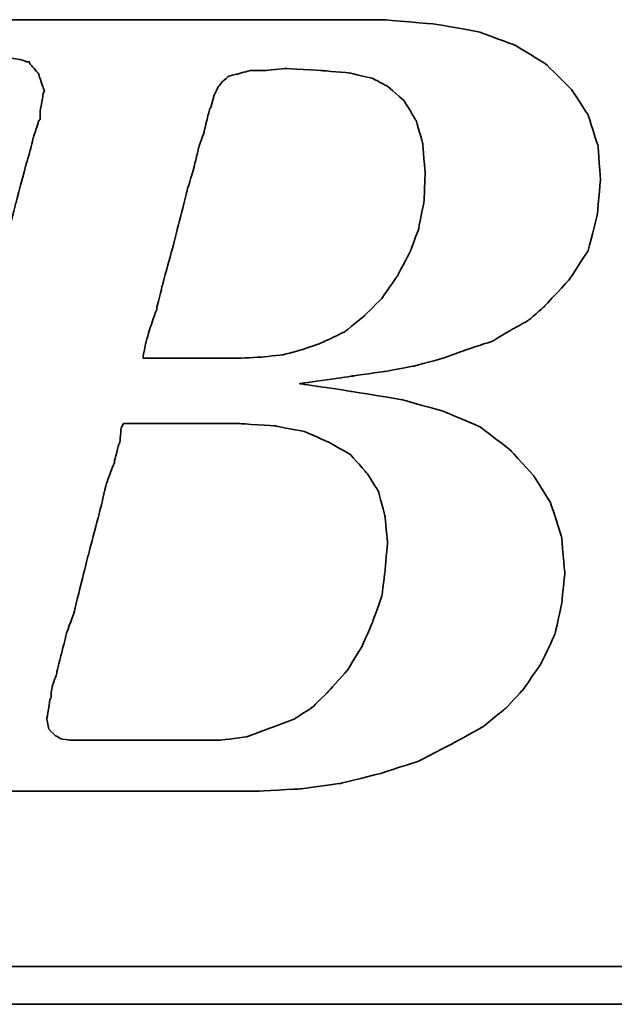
# Model space of a CAD drawing. Header units: millimetres. Extents: x 15 to 561, y -65 to 119.
# Tile 31 of 50: x 420.25 to 423.61, y -17.69 to -12.15. Entities that reach past the tile are written whole.
import ezdxf

# ---------------------------------------------------------------- set-up
doc = ezdxf.new("R2010")
doc.units = ezdxf.units.MM
doc.header["$LTSCALE"] = 0.15
doc.layers.add('DIM', color=4, linetype='CONTINUOUS')
doc.layers.add('layer 1', color=7, linetype='CONTINUOUS')

# ---------------------------------------------------------------- blocks, each defined once
blk = doc.blocks.new('TBI MOTION logo(完整正式版)')
at = {"layer": 'layer 1', "color": 22, "lineweight": 35}
for points, knots in [([(-64.65375, -6.86375), (-64.65375, -6.86375), (-64.84375, -7.29625), (-64.84375, -7.29625), (-64.84375, -7.29625), (-64.84375, -7.29625), (-64.86875, -7.34375), (-64.86875, -7.34375), (-64.86875, -7.34375), (-64.86875, -7.34375), (-64.86875, -7.36875), (-64.86875, -7.36875), (-64.86875, -7.36875), (-64.86875, -7.36875), (-65.15375, -7.65375), (-65.15375, -7.65375), (-65.15375, -7.65375), (-65.15375, -7.65375), (-65.17875, -7.65375), (-65.17875, -7.65375), (-65.17875, -7.65375), (-65.17875, -7.65375), (-65.20375, -7.67875), (-65.20375, -7.67875), (-65.20375, -7.67875), (-65.20375, -7.67875), (-65.58875, -7.87125), (-65.58875, -7.87125), (-65.58875, -7.87125), (-65.58875, -7.87125), (-65.63375, -7.87125), (-65.63375, -7.87125), (-65.63375, -7.87125), (-65.63375, -7.87125), (-65.65875, -7.89375), (-65.65875, -7.89375), (-65.65875, -7.89375), (-65.65875, -7.89375), (-66.09375, -7.94375), (-66.09375, -7.94375), (-66.09375, -7.94375), (-66.09375, -7.94375), (-66.11375, -7.94375), (-66.11375, -7.94375), (-66.11375, -7.94375), (-66.11375, -7.94375), (-66.16375, -7.94375), (-66.16375, -7.94375), (-66.16375, -7.94375), (-66.16375, -7.94375), (-66.30875, -7.94375), (-66.30875, -7.94375), (-66.30875, -7.94375), (-66.30875, -7.94375), (-66.69375, -7.94375), (-66.69375, -7.94375), (-66.69375, -7.94375), (-66.69375, -7.94375), (-67.07375, -7.94375), (-67.07375, -7.94375), (-67.07375, -7.94375), (-67.07375, -7.94375), (-67.12375, -7.94375), (-67.12375, -7.94375), (-67.12375, -7.94375), (-67.12375, -7.94375), (-67.12375, -7.96625), (-67.12375, -7.96625), (-67.12375, -7.96625), (-67.12375, -7.96625), (-67.14875, -7.99125), (-67.14875, -7.99125), (-67.14875, -7.99125), (-67.14875, -7.99125), (-67.24375, -8.34875), (-67.24375, -8.34875), (-67.24375, -8.34875), (-67.24375, -8.34875), (-67.31375, -8.68625), (-67.31375, -8.68625), (-67.31375, -8.68625), (-67.31375, -8.68625), (-67.26875, -8.68625), (-67.26875, -8.68625), (-67.26875, -8.68625), (-67.26875, -8.68625), (-67.07375, -8.68625), (-67.07375, -8.68625), (-67.07375, -8.68625), (-67.07375, -8.68625), (-66.54875, -8.68625), (-66.54875, -8.68625), (-66.54875, -8.68625), (-66.54875, -8.68625), (-65.82625, -8.68625), (-65.82625, -8.68625), (-65.82625, -8.68625), (-65.82625, -8.68625), (-65.01375, -8.68625), (-65.01375, -8.68625), (-65.01375, -8.68625), (-65.01375, -8.68625), (-64.05375, -8.68625), (-64.05375, -8.68625), (-64.05375, -8.68625), (-64.05375, -8.68625), (-62.08375, -8.68625), (-62.08375, -8.68625), (-62.08375, -8.68625), (-62.08375, -8.68625), (-60.06875, -8.68625), (-60.06875, -8.68625), (-60.06875, -8.68625), (-60.06875, -8.68625), (-59.10875, -8.68625), (-59.10875, -8.68625), (-59.10875, -8.68625), (-59.10875, -8.68625), (-58.29375, -8.68625), (-58.29375, -8.68625), (-58.29375, -8.68625), (-58.29375, -8.68625), (-57.57375, -8.68625), (-57.57375, -8.68625), (-57.57375, -8.68625), (-57.57375, -8.68625), (-57.04875, -8.68625), (-57.04875, -8.68625), (-57.04875, -8.68625), (-57.04875, -8.68625), (-56.85375, -8.68625), (-56.85375, -8.68625), (-56.85375, -8.68625), (-56.85375, -8.68625), (-56.70875, -8.68625), (-56.70875, -8.68625), (-56.70875, -8.68625), (-56.70875, -8.68625), (-56.61375, -8.68625), (-56.61375, -8.68625), (-56.61375, -8.68625), (-56.61375, -8.68625), (-56.56875, -8.68625), (-56.56875, -8.68625), (-56.56875, -8.68625), (-56.56875, -8.68625), (-55.65375, -8.63875), (-55.65375, -8.63875), (-55.65375, -8.63875), (-55.65375, -8.63875), (-54.76875, -8.51875), (-54.76875, -8.51875), (-54.76875, -8.51875), (-54.76875, -8.51875), (-53.90375, -8.30375), (-53.90375, -8.30375), (-53.90375, -8.30375), (-53.90375, -8.30375), (-53.08875, -8.03875), (-53.08875, -8.03875), (-53.08875, -8.03875), (-53.08875, -8.03875), (-52.34375, -7.65375), (-52.34375, -7.65375), (-52.34375, -7.65375), (-52.34375, -7.65375), (-51.69875, -7.29625), (-51.69875, -7.29625), (-51.69875, -7.29625), (-51.69875, -7.29625), (-51.21875, -6.91125), (-51.21875, -6.91125), (-51.21875, -6.91125), (-51.21875, -6.91125), (-50.83375, -6.50375), (-50.83375, -6.50375), (-50.83375, -6.50375), (-50.83375, -6.50375), (-50.44875, -5.94875), (-50.44875, -5.94875), (-50.44875, -5.94875), (-50.44875, -5.94875), (-50.13875, -5.30375), (-50.13875, -5.30375), (-50.13875, -5.30375), (-50.13875, -5.30375), (-49.99375, -4.65375), (-49.99375, -4.65375), (-49.99375, -4.65375), (-49.99375, -4.65375), (-49.92375, -3.98375), (-49.92375, -3.98375), (-49.92375, -3.98375), (-49.92375, -3.98375), (-49.99375, -3.19374), (-49.99375, -3.19374), (-49.99375, -3.19374), (-49.99375, -3.19374), (-50.23374, -2.44874), (-50.23374, -2.44874), (-50.23374, -2.44874), (-50.23374, -2.44874), (-50.59375, -1.87374), (-50.59375, -1.87374), (-50.59375, -1.87374), (-50.59375, -1.87374), (-51.09875, -1.31874), (-51.09875, -1.31874), (-51.09875, -1.31874), (-51.09875, -1.31874), (-51.74375, -0.81875), (-51.74375, -0.81875), (-51.74375, -0.81875), (-51.74375, -0.81875), (-52.53875, -0.48125), (-52.53875, -0.48125), (-52.53875, -0.48125), (-52.53875, -0.48125), (-53.47375, -0.21875), (-53.47375, -0.21875), (-53.47375, -0.21875), (-53.47375, -0.21875), (-54.52875, -0.04874), (-54.52875, -0.04874), (-54.52875, -0.04874), (-54.52875, -0.04874), (-55.65375, 0.12125), (-55.65375, 0.12125), (-55.65375, 0.12125), (-55.65375, 0.12125), (-54.50375, 0.28624), (-54.50375, 0.28624), (-54.50375, 0.28624), (-54.50375, 0.28624), (-53.83375, 0.38124), (-53.83375, 0.38124), (-53.83375, 0.38124), (-53.83375, 0.38124), (-53.18375, 0.50125), (-53.18375, 0.50125), (-53.18375, 0.50125), (-53.18375, 0.50125), (-52.55875, 0.66874), (-52.55875, 0.66874), (-52.55875, 0.66874), (-52.55875, 0.66874), (-52.03375, 0.86124), (-52.03375, 0.86124), (-52.03375, 0.86124), (-52.03375, 0.86124), (-51.50374, 1.03124), (-51.50374, 1.03124), (-51.50374, 1.03124), (-51.50374, 1.03124), (-51.09875, 1.27125), (-51.09875, 1.27125), (-51.09875, 1.27125), (-51.09875, 1.27125), (-50.71375, 1.48624), (-50.71375, 1.48624), (-50.71375, 1.48624), (-50.71375, 1.48624), (-50.37625, 1.77625), (-50.37625, 1.77625), (-50.37625, 1.77625), (-50.37625, 1.77625), (-49.82375, 2.37625), (-49.82375, 2.37625), (-49.82375, 2.37625), (-49.82375, 2.37625), (-49.41875, 2.99625), (-49.41875, 2.99625), (-49.41875, 2.99625), (-49.41875, 2.99625), (-49.22375, 3.76625), (-49.22375, 3.76625), (-49.22375, 3.76625), (-49.22375, 3.76625), (-49.15375, 4.50874), (-49.15375, 4.50874), (-49.15375, 4.50874), (-49.15375, 4.50874), (-49.20375, 5.25125), (-49.20375, 5.25125), (-49.20375, 5.25125), (-49.20375, 5.25125), (-49.41875, 5.92625), (-49.41875, 5.92625), (-49.41875, 5.92625), (-49.41875, 5.92625), (-49.77875, 6.47625), (-49.77875, 6.47625), (-49.77875, 6.47625), (-49.77875, 6.47625), (-50.33125, 7.02624), (-50.33125, 7.02624), (-50.33125, 7.02624), (-50.33125, 7.02624), (-51.00125, 7.43625), (-51.00125, 7.43625), (-51.00125, 7.43625), (-51.00125, 7.43625), (-51.79375, 7.72625), (-51.79375, 7.72625), (-51.79375, 7.72625), (-51.79375, 7.72625), (-52.72875, 7.89124), (-52.72875, 7.89124), (-52.72875, 7.89124), (-52.72875, 7.89124), (-53.83375, 7.98625), (-53.83375, 7.98625), (-53.83375, 7.98625), (-53.83375, 7.98625), (-53.92875, 7.98625), (-53.92875, 7.98625), (-53.92875, 7.98625), (-53.92875, 7.98625), (-54.26375, 7.98625), (-54.26375, 7.98625), (-54.26375, 7.98625), (-54.26375, 7.98625), (-54.74375, 7.98625), (-54.74375, 7.98625), (-54.74375, 7.98625), (-54.74375, 7.98625), (-55.36875, 7.98625), (-55.36875, 7.98625), (-55.36875, 7.98625), (-55.36875, 7.98625), (-56.13375, 7.98625), (-56.13375, 7.98625), (-56.13375, 7.98625), (-56.13375, 7.98625), (-56.94875, 7.98625), (-56.94875, 7.98625), (-56.94875, 7.98625), (-56.94875, 7.98625), (-58.77625, 7.98625), (-58.77625, 7.98625), (-58.77625, 7.98625), (-58.77625, 7.98625), (-60.59875, 7.98625), (-60.59875, 7.98625), (-60.59875, 7.98625), (-60.59875, 7.98625), (-61.41375, 7.98625), (-61.41375, 7.98625), (-61.41375, 7.98625), (-61.41375, 7.98625), (-62.17875, 7.98625), (-62.17875, 7.98625), (-62.17875, 7.98625), (-62.17875, 7.98625), (-62.80375, 7.98625), (-62.80375, 7.98625), (-62.80375, 7.98625), (-62.80375, 7.98625), (-63.30625, 7.98625), (-63.30625, 7.98625), (-63.30625, 7.98625), (-63.30625, 7.98625), (-63.57375, 7.98625), (-63.57375, 7.98625), (-63.57375, 7.98625), (-63.57375, 7.98625), (-63.57375, 7.96375), (-63.57375, 7.96375), (-63.57375, 7.96375), (-63.57375, 7.96375), (-63.59875, 7.94125), (-63.59875, 7.94125), (-63.59875, 7.94125), (-63.59875, 7.94125), (-63.69375, 7.55625), (-63.69375, 7.55625), (-63.69375, 7.55625), (-63.69375, 7.55625), (-63.76375, 7.24624), (-63.76375, 7.24624), (-63.76375, 7.24624), (-63.76375, 7.24624), (-63.23875, 7.24624), (-63.23875, 7.24624), (-63.23875, 7.24624), (-63.23875, 7.24624), (-62.75875, 7.24624), (-62.75875, 7.24624), (-62.75875, 7.24624), (-62.75875, 7.24624), (-62.61125, 7.24624), (-62.61125, 7.24624), (-62.61125, 7.24624), (-62.61125, 7.24624), (-62.56625, 7.24624), (-62.56625, 7.24624), (-62.56625, 7.24624), (-62.56625, 7.24624), (-62.22875, 7.24624), (-62.22875, 7.24624), (-62.22875, 7.24624), (-62.22875, 7.24624), (-62.20375, 7.24624), (-62.20375, 7.24624), (-62.20375, 7.24624), (-62.20375, 7.24624), (-62.17875, 7.21875), (-62.17875, 7.21875), (-62.17875, 7.21875), (-62.17875, 7.21875), (-61.96375, 7.17125), (-61.96375, 7.17125), (-61.96375, 7.17125), (-61.96375, 7.17125), (-61.72375, 7.12624), (-61.72375, 7.12624), (-61.72375, 7.12624), (-61.72375, 7.12624), (-61.70375, 7.12624), (-61.70375, 7.12624), (-61.70375, 7.12624), (-61.70375, 7.12624), (-61.55875, 7.07624), (-61.55875, 7.07624), (-61.55875, 7.07624), (-61.55875, 7.07624), (-61.50875, 7.07624), (-61.50875, 7.07624), (-61.50875, 7.07624), (-61.50875, 7.07624), (-61.48375, 7.02624), (-61.48375, 7.02624), (-61.48375, 7.02624), (-61.48375, 7.02624), (-61.31875, 6.83375), (-61.31875, 6.83375), (-61.31875, 6.83375), (-61.31875, 6.83375), (-61.29375, 6.81125), (-61.29375, 6.81125), (-61.29375, 6.81125), (-61.29375, 6.81125), (-61.29375, 6.78625), (-61.29375, 6.78625), (-61.29375, 6.78625), (-61.29375, 6.78625), (-61.19875, 6.50124), (-61.19875, 6.50124), (-61.19875, 6.50124), (-61.19875, 6.50124), (-61.17375, 6.45124), (-61.17375, 6.45124), (-61.17375, 6.45124), (-61.17375, 6.45124), (-61.19875, 6.40625), (-61.19875, 6.40625), (-61.19875, 6.40625), (-61.19875, 6.40625), (-61.26875, 5.99624), (-61.26875, 5.99624), (-61.26875, 5.99624), (-61.26875, 5.99624), (-61.26875, 5.85125), (-61.26875, 5.85125), (-61.26875, 5.85125), (-61.26875, 5.85125), (-61.26875, 5.82625), (-61.26875, 5.82625), (-61.26875, 5.82625), (-61.26875, 5.82625), (-61.29375, 5.80625), (-61.29375, 5.80625), (-61.29375, 5.80625), (-61.29375, 5.80625), (-61.34125, 5.66125), (-61.34125, 5.66125), (-61.34125, 5.66125), (-61.34125, 5.66125), (-61.41375, 5.44625), (-61.41375, 5.44625), (-61.41375, 5.44625), (-61.41375, 5.44625), (-61.48375, 5.15625), (-61.48375, 5.15625), (-61.48375, 5.15625), (-61.48375, 5.15625), (-61.58375, 4.82124), (-61.58375, 4.82124), (-61.58375, 4.82124), (-61.58375, 4.82124), (-61.79875, 4.00375), (-61.79875, 4.00375), (-61.79875, 4.00375), (-61.79875, 4.00375), (-62.05875, 2.99625), (-62.05875, 2.99625), (-62.05875, 2.99625), (-62.05875, 2.99625), (-62.34875, 1.91625), (-62.34875, 1.91625), (-62.34875, 1.91625), (-62.34875, 1.91625), (-62.97375, -0.41124), (-62.97375, -0.41124), (-62.97375, -0.41124), (-62.97375, -0.41124), (-63.59875, -2.75875), (-63.59875, -2.75875), (-63.59875, -2.75875), (-63.59875, -2.75875), (-63.88375, -3.86374), (-63.88375, -3.86374), (-63.88375, -3.86374), (-63.88375, -3.86374), (-64.14875, -4.82374), (-64.14875, -4.82374), (-64.14875, -4.82374), (-64.14875, -4.82374), (-64.36375, -5.64125), (-64.36375, -5.64125), (-64.36375, -5.64125), (-64.36375, -5.64125), (-64.43625, -5.97625), (-64.43625, -5.97625), (-64.43625, -5.97625), (-64.43625, -5.97625), (-64.50875, -6.28625), (-64.50875, -6.28625), (-64.50875, -6.28625), (-64.50875, -6.28625), (-64.50875, -6.30875), (-64.50875, -6.30875), (-64.50875, -6.30875), (-64.50875, -6.30875), (-64.57875, -6.50375), (-64.57875, -6.50375), (-64.57875, -6.50375), (-64.57875, -6.50375), (-64.62875, -6.69625), (-64.62875, -6.69625), (-64.62875, -6.69625), (-64.62875, -6.69625), (-64.62875, -6.76875), (-64.62875, -6.76875), (-64.62875, -6.76875), (-64.62875, -6.76875), (-64.62875, -6.81375), (-64.62875, -6.81375), (-64.62875, -6.81375), (-64.62875, -6.81375), (-64.62875, -6.83875), (-64.62875, -6.83875), (-64.62875, -6.83875), (-64.62875, -6.83875), (-64.65375, -6.86375), (-64.65375, -6.86375)], [0, 0, 0, 0, 0.00719424, 0.00719424, 0.00719424, 0.00719425, 0.01438849, 0.01438849, 0.01438849, 0.0143885, 0.02158273, 0.02158273, 0.02158273, 0.02158274, 0.02877698, 0.02877698, 0.02877698, 0.02877699, 0.03597122, 0.03597122, 0.03597122, 0.03597123, 0.04316547, 0.04316547, 0.04316547, 0.04316548, 0.05035971, 0.05035971, 0.05035971, 0.05035972, 0.05755396, 0.05755396, 0.05755396, 0.05755397, 0.0647482, 0.0647482, 0.0647482, 0.06474821, 0.07194245, 0.07194245, 0.07194245, 0.07194246, 0.07913669, 0.07913669, 0.07913669, 0.0791367, 0.08633094, 0.08633094, 0.08633094, 0.08633095, 0.09352518, 0.09352518, 0.09352518, 0.09352519, 0.10071942, 0.10071942, 0.10071942, 0.10071943, 0.10791367, 0.10791367, 0.10791367, 0.10791368, 0.11510791, 0.11510791, 0.11510791, 0.11510792, 0.12230216, 0.12230216, 0.12230216, 0.12230217, 0.1294964, 0.1294964, 0.1294964, 0.12949641, 0.13669065, 0.13669065, 0.13669065, 0.13669066, 0.14388489, 0.14388489, 0.14388489, 0.1438849, 0.15107914, 0.15107914, 0.15107914, 0.15107915, 0.15827338, 0.15827338, 0.15827338, 0.15827339, 0.16546763, 0.16546763, 0.16546763, 0.16546764, 0.17266187, 0.17266187, 0.17266187, 0.17266188, 0.17985612, 0.17985612, 0.17985612, 0.17985613, 0.18705036, 0.18705036, 0.18705036, 0.18705037, 0.1942446, 0.1942446, 0.1942446, 0.19424461, 0.20143885, 0.20143885, 0.20143885, 0.20143886, 0.20863309, 0.20863309, 0.20863309, 0.2086331, 0.21582734, 0.21582734, 0.21582734, 0.21582735, 0.22302158, 0.22302158, 0.22302158, 0.22302159, 0.23021583, 0.23021583, 0.23021583, 0.23021584, 0.23741007, 0.23741007, 0.23741007, 0.23741008, 0.24460432, 0.24460432, 0.24460432, 0.24460433, 0.25179856, 0.25179856, 0.25179856, 0.25179857, 0.25899281, 0.25899281, 0.25899281, 0.25899282, 0.26618705, 0.26618705, 0.26618705, 0.26618706, 0.27338129, 0.27338129, 0.27338129, 0.2733813, 0.28057554, 0.28057554, 0.28057554, 0.28057555, 0.28776978, 0.28776978, 0.28776978, 0.28776979, 0.29496403, 0.29496403, 0.29496403, 0.29496404, 0.30215827, 0.30215827, 0.30215827, 0.30215828, 0.30935252, 0.30935252, 0.30935252, 0.30935253, 0.31654676, 0.31654676, 0.31654676, 0.31654677, 0.32374101, 0.32374101, 0.32374101, 0.32374102, 0.33093525, 0.33093525, 0.33093525, 0.33093526, 0.3381295, 0.3381295, 0.3381295, 0.33812951, 0.34532374, 0.34532374, 0.34532374, 0.34532375, 0.35251799, 0.35251799, 0.35251799, 0.352518, 0.35971223, 0.35971223, 0.35971223, 0.35971224, 0.36690647, 0.36690647, 0.36690647, 0.36690648, 0.37410072, 0.37410072, 0.37410072, 0.37410073, 0.38129496, 0.38129496, 0.38129496, 0.38129497, 0.38848921, 0.38848921, 0.38848921, 0.38848922, 0.39568345, 0.39568345, 0.39568345, 0.39568346, 0.4028777, 0.4028777, 0.4028777, 0.40287771, 0.41007194, 0.41007194, 0.41007194, 0.41007195, 0.41726619, 0.41726619, 0.41726619, 0.4172662, 0.42446043, 0.42446043, 0.42446043, 0.42446044, 0.43165468, 0.43165468, 0.43165468, 0.43165469, 0.43884892, 0.43884892, 0.43884892, 0.43884893, 0.44604317, 0.44604317, 0.44604317, 0.44604318, 0.45323741, 0.45323741, 0.45323741, 0.45323742, 0.46043165, 0.46043165, 0.46043165, 0.46043166, 0.4676259, 0.4676259, 0.4676259, 0.46762591, 0.47482014, 0.47482014, 0.47482014, 0.47482015, 0.48201439, 0.48201439, 0.48201439, 0.4820144, 0.48920863, 0.48920863, 0.48920863, 0.48920864, 0.49640288, 0.49640288, 0.49640288, 0.49640289, 0.50359712, 0.50359712, 0.50359712, 0.50359713, 0.51079137, 0.51079137, 0.51079137, 0.51079138, 0.51798561, 0.51798561, 0.51798561, 0.51798562, 0.52517986, 0.52517986, 0.52517986, 0.52517987, 0.5323741, 0.5323741, 0.5323741, 0.53237411, 0.53956835, 0.53956835, 0.53956835, 0.53956836, 0.54676259, 0.54676259, 0.54676259, 0.5467626, 0.55395683, 0.55395683, 0.55395683, 0.55395684, 0.56115108, 0.56115108, 0.56115108, 0.56115109, 0.56834532, 0.56834532, 0.56834532, 0.56834533, 0.57553957, 0.57553957, 0.57553957, 0.57553958, 0.58273381, 0.58273381, 0.58273381, 0.58273382, 0.58992806, 0.58992806, 0.58992806, 0.58992807, 0.5971223, 0.5971223, 0.5971223, 0.59712231, 0.60431655, 0.60431655, 0.60431655, 0.60431656, 0.61151079, 0.61151079, 0.61151079, 0.6115108, 0.61870504, 0.61870504, 0.61870504, 0.61870505, 0.62589928, 0.62589928, 0.62589928, 0.62589929, 0.63309353, 0.63309353, 0.63309353, 0.63309354, 0.64028777, 0.64028777, 0.64028777, 0.64028778, 0.64748201, 0.64748201, 0.64748201, 0.64748202, 0.65467626, 0.65467626, 0.65467626, 0.65467627, 0.6618705, 0.6618705, 0.6618705, 0.66187051, 0.66906475, 0.66906475, 0.66906475, 0.66906476, 0.67625899, 0.67625899, 0.67625899, 0.676259, 0.68345324, 0.68345324, 0.68345324, 0.68345325, 0.69064748, 0.69064748, 0.69064748, 0.69064749, 0.69784173, 0.69784173, 0.69784173, 0.69784174, 0.70503597, 0.70503597, 0.70503597, 0.70503598, 0.71223022, 0.71223022, 0.71223022, 0.71223023, 0.71942446, 0.71942446, 0.71942446, 0.71942447, 0.72661871, 0.72661871, 0.72661871, 0.72661872, 0.73381295, 0.73381295, 0.73381295, 0.73381296, 0.74100719, 0.74100719, 0.74100719, 0.7410072, 0.74820144, 0.74820144, 0.74820144, 0.74820145, 0.75539568, 0.75539568, 0.75539568, 0.75539569, 0.76258993, 0.76258993, 0.76258993, 0.76258994, 0.76978417, 0.76978417, 0.76978417, 0.76978418, 0.77697842, 0.77697842, 0.77697842, 0.77697843, 0.78417266, 0.78417266, 0.78417266, 0.78417267, 0.79136691, 0.79136691, 0.79136691, 0.79136692, 0.79856115, 0.79856115, 0.79856115, 0.79856116, 0.8057554, 0.8057554, 0.8057554, 0.80575541, 0.81294964, 0.81294964, 0.81294964, 0.81294965, 0.82014388, 0.82014388, 0.82014388, 0.82014389, 0.82733813, 0.82733813, 0.82733813, 0.82733814, 0.83453237, 0.83453237, 0.83453237, 0.83453238, 0.84172662, 0.84172662, 0.84172662, 0.84172663, 0.84892086, 0.84892086, 0.84892086, 0.84892087, 0.85611511, 0.85611511, 0.85611511, 0.85611512, 0.86330935, 0.86330935, 0.86330935, 0.86330936, 0.8705036, 0.8705036, 0.8705036, 0.87050361, 0.87769784, 0.87769784, 0.87769784, 0.87769785, 0.88489209, 0.88489209, 0.88489209, 0.8848921, 0.89208633, 0.89208633, 0.89208633, 0.89208634, 0.89928058, 0.89928058, 0.89928058, 0.89928059, 0.90647482, 0.90647482, 0.90647482, 0.90647483, 0.91366906, 0.91366906, 0.91366906, 0.91366907, 0.92086331, 0.92086331, 0.92086331, 0.92086332, 0.92805755, 0.92805755, 0.92805755, 0.92805756, 0.9352518, 0.9352518, 0.9352518, 0.93525181, 0.94244604, 0.94244604, 0.94244604, 0.94244605, 0.94964029, 0.94964029, 0.94964029, 0.9496403, 0.95683453, 0.95683453, 0.95683453, 0.95683454, 0.96402878, 0.96402878, 0.96402878, 0.96402879, 0.97122302, 0.97122302, 0.97122302, 0.97122303, 0.97841727, 0.97841727, 0.97841727, 0.97841728, 0.98561151, 0.98561151, 0.98561151, 0.98561152, 0.99280576, 0.99280576, 0.99280576, 0.99280577, 1, 1, 1, 1]), ([(-57.50375, 6.35625), (-57.50375, 6.35625), (-57.57375, 6.11625), (-57.57375, 6.11625), (-57.57375, 6.11625), (-57.57375, 6.11625), (-57.57375, 6.09125), (-57.57375, 6.09125), (-57.57375, 6.09125), (-57.57375, 6.09125), (-57.59875, 6.06625), (-57.59875, 6.06625), (-57.59875, 6.06625), (-57.59875, 6.06625), (-57.64875, 5.87625), (-57.64875, 5.87625), (-57.64875, 5.87625), (-57.64875, 5.87625), (-57.71875, 5.58875), (-57.71875, 5.58875), (-57.71875, 5.58875), (-57.71875, 5.58875), (-57.71875, 5.56625), (-57.71875, 5.56625), (-57.71875, 5.56625), (-57.71875, 5.56625), (-57.83875, 5.23125), (-57.83875, 5.23125), (-57.83875, 5.23125), (-57.83875, 5.23125), (-57.93625, 4.82124), (-57.93625, 4.82124), (-57.93625, 4.82124), (-57.93625, 4.82124), (-57.93625, 4.79624), (-57.93625, 4.79624), (-57.93625, 4.79624), (-57.93625, 4.79624), (-58.07875, 4.34125), (-58.07875, 4.34125), (-58.07875, 4.34125), (-58.07875, 4.34125), (-58.34375, 3.28625), (-58.34375, 3.28625), (-58.34375, 3.28625), (-58.34375, 3.28625), (-58.62875, 2.23124), (-58.62875, 2.23124), (-58.62875, 2.23124), (-58.62875, 2.23124), (-58.74875, 1.75125), (-58.74875, 1.75125), (-58.74875, 1.75125), (-58.74875, 1.75125), (-58.74875, 1.72625), (-58.74875, 1.72625), (-58.74875, 1.72625), (-58.74875, 1.72625), (-58.89375, 1.31625), (-58.89375, 1.31625), (-58.89375, 1.31625), (-58.89375, 1.31625), (-58.98875, 0.98124), (-58.98875, 0.98124), (-58.98875, 0.98124), (-58.98875, 0.98124), (-59.03875, 0.71625), (-59.03875, 0.71625), (-59.03875, 0.71625), (-59.03875, 0.71625), (-59.03875, 0.66874), (-59.03875, 0.66874), (-59.03875, 0.66874), (-59.03875, 0.66874), (-58.91875, 0.66874), (-58.91875, 0.66874), (-58.91875, 0.66874), (-58.91875, 0.66874), (-58.53375, 0.66874), (-58.53375, 0.66874), (-58.53375, 0.66874), (-58.53375, 0.66874), (-58.10375, 0.66874), (-58.10375, 0.66874), (-58.10375, 0.66874), (-58.10375, 0.66874), (-57.66875, 0.66874), (-57.66875, 0.66874), (-57.66875, 0.66874), (-57.66875, 0.66874), (-57.33375, 0.66874), (-57.33375, 0.66874), (-57.33375, 0.66874), (-57.33375, 0.66874), (-57.09375, 0.66874), (-57.09375, 0.66874), (-57.09375, 0.66874), (-57.09375, 0.66874), (-56.99875, 0.66874), (-56.99875, 0.66874), (-56.99875, 0.66874), (-56.99875, 0.66874), (-56.49375, 0.69374), (-56.49375, 0.69374), (-56.49375, 0.69374), (-56.49375, 0.69374), (-56.01375, 0.74374), (-56.01375, 0.74374), (-56.01375, 0.74374), (-56.01375, 0.74374), (-55.58375, 0.86124), (-55.58375, 0.86124), (-55.58375, 0.86124), (-55.58375, 0.86124), (-55.17375, 1.00624), (-55.17375, 1.00624), (-55.17375, 1.00624), (-55.17375, 1.00624), (-54.67375, 1.24625), (-54.67375, 1.24625), (-54.67375, 1.24625), (-54.67375, 1.24625), (-54.26375, 1.58124), (-54.26375, 1.58124), (-54.26375, 1.58124), (-54.26375, 1.58124), (-53.87875, 1.96374), (-53.87875, 1.96374), (-53.87875, 1.96374), (-53.87875, 1.96374), (-53.54375, 2.44625), (-53.54375, 2.44625), (-53.54375, 2.44625), (-53.54375, 2.44625), (-53.27875, 2.95125), (-53.27875, 2.95125), (-53.27875, 2.95125), (-53.27875, 2.95125), (-53.08875, 3.45124), (-53.08875, 3.45124), (-53.08875, 3.45124), (-53.08875, 3.45124), (-52.96875, 4.05124), (-52.96875, 4.05124), (-52.96875, 4.05124), (-52.96875, 4.05124), (-52.94375, 4.65125), (-52.94375, 4.65125), (-52.94375, 4.65125), (-52.94375, 4.65125), (-52.99375, 5.30125), (-52.99375, 5.30125), (-52.99375, 5.30125), (-52.99375, 5.30125), (-53.13875, 5.80625), (-53.13875, 5.80625), (-53.13875, 5.80625), (-53.13875, 5.80625), (-53.39875, 6.23625), (-53.39875, 6.23625), (-53.39875, 6.23625), (-53.39875, 6.23625), (-53.75875, 6.54875), (-53.75875, 6.54875), (-53.75875, 6.54875), (-53.75875, 6.54875), (-54.07375, 6.71625), (-54.07375, 6.71625), (-54.07375, 6.71625), (-54.07375, 6.71625), (-54.57375, 6.83375), (-54.57375, 6.83375), (-54.57375, 6.83375), (-54.57375, 6.83375), (-55.17375, 6.88625), (-55.17375, 6.88625), (-55.17375, 6.88625), (-55.17375, 6.88625), (-55.96875, 6.93125), (-55.96875, 6.93125), (-55.96875, 6.93125), (-55.96875, 6.93125), (-56.39875, 6.88625), (-56.39875, 6.88625), (-56.39875, 6.88625), (-56.39875, 6.88625), (-56.42125, 6.88625), (-56.42125, 6.88625), (-56.42125, 6.88625), (-56.42125, 6.88625), (-56.73375, 6.88625), (-56.73375, 6.88625), (-56.73375, 6.88625), (-56.73375, 6.88625), (-56.99875, 6.81125), (-56.99875, 6.81125), (-56.99875, 6.81125), (-56.99875, 6.81125), (-57.02375, 6.81125), (-57.02375, 6.81125), (-57.02375, 6.81125), (-57.02375, 6.81125), (-57.18875, 6.76625), (-57.18875, 6.76625), (-57.18875, 6.76625), (-57.18875, 6.76625), (-57.30875, 6.66625), (-57.30875, 6.66625), (-57.30875, 6.66625), (-57.30875, 6.66625), (-57.40875, 6.54875), (-57.40875, 6.54875), (-57.40875, 6.54875), (-57.40875, 6.54875), (-57.50375, 6.35625), (-57.50375, 6.35625)], [0, 0, 0, 0, 0.01851852, 0.01851852, 0.01851852, 0.01851853, 0.03703704, 0.03703704, 0.03703704, 0.03703705, 0.05555556, 0.05555556, 0.05555556, 0.05555557, 0.07407407, 0.07407407, 0.07407407, 0.07407408, 0.09259259, 0.09259259, 0.09259259, 0.0925926, 0.11111111, 0.11111111, 0.11111111, 0.11111112, 0.12962963, 0.12962963, 0.12962963, 0.12962964, 0.14814815, 0.14814815, 0.14814815, 0.14814816, 0.16666667, 0.16666667, 0.16666667, 0.16666668, 0.18518519, 0.18518519, 0.18518519, 0.1851852, 0.2037037, 0.2037037, 0.2037037, 0.20370371, 0.22222222, 0.22222222, 0.22222222, 0.22222223, 0.24074074, 0.24074074, 0.24074074, 0.24074075, 0.25925926, 0.25925926, 0.25925926, 0.25925927, 0.27777778, 0.27777778, 0.27777778, 0.27777779, 0.2962963, 0.2962963, 0.2962963, 0.29629631, 0.31481481, 0.31481481, 0.31481481, 0.31481482, 0.33333333, 0.33333333, 0.33333333, 0.33333334, 0.35185185, 0.35185185, 0.35185185, 0.35185186, 0.37037037, 0.37037037, 0.37037037, 0.37037038, 0.38888889, 0.38888889, 0.38888889, 0.3888889, 0.40740741, 0.40740741, 0.40740741, 0.40740742, 0.42592593, 0.42592593, 0.42592593, 0.42592594, 0.44444444, 0.44444444, 0.44444444, 0.44444445, 0.46296296, 0.46296296, 0.46296296, 0.46296297, 0.48148148, 0.48148148, 0.48148148, 0.48148149, 0.5, 0.5, 0.5, 0.50000001, 0.51851852, 0.51851852, 0.51851852, 0.51851853, 0.53703704, 0.53703704, 0.53703704, 0.53703705, 0.55555556, 0.55555556, 0.55555556, 0.55555557, 0.57407407, 0.57407407, 0.57407407, 0.57407408, 0.59259259, 0.59259259, 0.59259259, 0.5925926, 0.61111111, 0.61111111, 0.61111111, 0.61111112, 0.62962963, 0.62962963, 0.62962963, 0.62962964, 0.64814815, 0.64814815, 0.64814815, 0.64814816, 0.66666667, 0.66666667, 0.66666667, 0.66666668, 0.68518519, 0.68518519, 0.68518519, 0.6851852, 0.7037037, 0.7037037, 0.7037037, 0.70370371, 0.72222222, 0.72222222, 0.72222222, 0.72222223, 0.74074074, 0.74074074, 0.74074074, 0.74074075, 0.75925926, 0.75925926, 0.75925926, 0.75925927, 0.77777778, 0.77777778, 0.77777778, 0.77777779, 0.7962963, 0.7962963, 0.7962963, 0.79629631, 0.81481481, 0.81481481, 0.81481481, 0.81481482, 0.83333333, 0.83333333, 0.83333333, 0.83333334, 0.85185185, 0.85185185, 0.85185185, 0.85185186, 0.87037037, 0.87037037, 0.87037037, 0.87037038, 0.88888889, 0.88888889, 0.88888889, 0.8888889, 0.90740741, 0.90740741, 0.90740741, 0.90740742, 0.92592593, 0.92592593, 0.92592593, 0.92592594, 0.94444444, 0.94444444, 0.94444444, 0.94444445, 0.96296296, 0.96296296, 0.96296296, 0.96296297, 0.98148148, 0.98148148, 0.98148148, 0.98148149, 1, 1, 1, 1]), ([(-61.03125, -6.57375), (-61.03125, -6.57375), (-61.03125, -6.67125), (-61.03125, -6.67125), (-61.03125, -6.67125), (-61.03125, -6.67125), (-61.05375, -6.69625), (-61.05375, -6.69625), (-61.05375, -6.69625), (-61.05375, -6.69625), (-61.12375, -7.12875), (-61.12375, -7.12875), (-61.12375, -7.12875), (-61.12375, -7.12875), (-61.07875, -7.34375), (-61.07875, -7.34375), (-61.07875, -7.34375), (-61.07875, -7.34375), (-60.93375, -7.48875), (-60.93375, -7.48875), (-60.93375, -7.48875), (-60.93375, -7.48875), (-60.81375, -7.55625), (-60.81375, -7.55625), (-60.81375, -7.55625), (-60.81375, -7.55625), (-60.62375, -7.58375), (-60.62375, -7.58375), (-60.62375, -7.58375), (-60.62375, -7.58375), (-60.30875, -7.58375), (-60.30875, -7.58375), (-60.30875, -7.58375), (-60.30875, -7.58375), (-59.97375, -7.58375), (-59.97375, -7.58375), (-59.97375, -7.58375), (-59.97375, -7.58375), (-59.87875, -7.58375), (-59.87875, -7.58375), (-59.87875, -7.58375), (-59.87875, -7.58375), (-59.63625, -7.58375), (-59.63625, -7.58375), (-59.63625, -7.58375), (-59.63625, -7.58375), (-58.96875, -7.58375), (-58.96875, -7.58375), (-58.96875, -7.58375), (-58.96875, -7.58375), (-58.29375, -7.58375), (-58.29375, -7.58375), (-58.29375, -7.58375), (-58.29375, -7.58375), (-58.05375, -7.58375), (-58.05375, -7.58375), (-58.05375, -7.58375), (-58.05375, -7.58375), (-57.98375, -7.58375), (-57.98375, -7.58375), (-57.98375, -7.58375), (-57.98375, -7.58375), (-57.35875, -7.58375), (-57.35875, -7.58375), (-57.35875, -7.58375), (-57.35875, -7.58375), (-56.78375, -7.50875), (-56.78375, -7.50875), (-56.78375, -7.50875), (-56.78375, -7.50875), (-56.27875, -7.31875), (-56.27875, -7.31875), (-56.27875, -7.31875), (-56.27875, -7.31875), (-55.77375, -7.12875), (-55.77375, -7.12875), (-55.77375, -7.12875), (-55.77375, -7.12875), (-55.36875, -6.86375), (-55.36875, -6.86375), (-55.36875, -6.86375), (-55.36875, -6.86375), (-55.00875, -6.50375), (-55.00875, -6.50375), (-55.00875, -6.50375), (-55.00875, -6.50375), (-54.62375, -6.06875), (-54.62375, -6.06875), (-54.62375, -6.06875), (-54.62375, -6.06875), (-54.31375, -5.56875), (-54.31375, -5.56875), (-54.31375, -5.56875), (-54.31375, -5.56875), (-54.07375, -5.01625), (-54.07375, -5.01625), (-54.07375, -5.01625), (-54.07375, -5.01625), (-53.87875, -4.46374), (-53.87875, -4.46374), (-53.87875, -4.46374), (-53.87875, -4.46374), (-53.80875, -3.91375), (-53.80875, -3.91375), (-53.80875, -3.91375), (-53.80875, -3.91375), (-53.75875, -3.31375), (-53.75875, -3.31375), (-53.75875, -3.31375), (-53.75875, -3.31375), (-53.80875, -2.75875), (-53.80875, -2.75875), (-53.80875, -2.75875), (-53.80875, -2.75875), (-53.95375, -2.20875), (-53.95375, -2.20875), (-53.95375, -2.20875), (-53.95375, -2.20875), (-54.19375, -1.82625), (-54.19375, -1.82625), (-54.19375, -1.82625), (-54.19375, -1.82625), (-54.55375, -1.41875), (-54.55375, -1.41875), (-54.55375, -1.41875), (-54.55375, -1.41875), (-55.00875, -1.15125), (-55.00875, -1.15125), (-55.00875, -1.15125), (-55.00875, -1.15125), (-55.56125, -0.91375), (-55.56125, -0.91375), (-55.56125, -0.91375), (-55.56125, -0.91375), (-56.18125, -0.79375), (-56.18125, -0.79375), (-56.18125, -0.79375), (-56.18125, -0.79375), (-56.94875, -0.74374), (-56.94875, -0.74374), (-56.94875, -0.74374), (-56.94875, -0.74374), (-56.99875, -0.74374), (-56.99875, -0.74374), (-56.99875, -0.74374), (-56.99875, -0.74374), (-57.09375, -0.74374), (-57.09375, -0.74374), (-57.09375, -0.74374), (-57.09375, -0.74374), (-57.38375, -0.74374), (-57.38375, -0.74374), (-57.38375, -0.74374), (-57.38375, -0.74374), (-57.76875, -0.74374), (-57.76875, -0.74374), (-57.76875, -0.74374), (-57.76875, -0.74374), (-58.24625, -0.74374), (-58.24625, -0.74374), (-58.24625, -0.74374), (-58.24625, -0.74374), (-58.72875, -0.74374), (-58.72875, -0.74374), (-58.72875, -0.74374), (-58.72875, -0.74374), (-59.20875, -0.74374), (-59.20875, -0.74374), (-59.20875, -0.74374), (-59.20875, -0.74374), (-59.46875, -0.74374), (-59.46875, -0.74374), (-59.46875, -0.74374), (-59.46875, -0.74374), (-59.51625, -0.83875), (-59.51625, -0.83875), (-59.51625, -0.83875), (-59.51625, -0.83875), (-59.54375, -1.15125), (-59.54375, -1.15125), (-59.54375, -1.15125), (-59.54375, -1.15125), (-59.56375, -1.17874), (-59.56375, -1.17874), (-59.56375, -1.17874), (-59.56375, -1.17874), (-59.66375, -1.55875), (-59.66375, -1.55875), (-59.66375, -1.55875), (-59.66375, -1.55875), (-59.66375, -1.58375), (-59.66375, -1.58375), (-59.66375, -1.58375), (-59.66375, -1.58375), (-59.82875, -2.01874), (-59.82875, -2.01874), (-59.82875, -2.01874), (-59.82875, -2.01874), (-59.94875, -2.52125), (-59.94875, -2.52125), (-59.94875, -2.52125), (-59.94875, -2.52125), (-60.23875, -3.62375), (-60.23875, -3.62375), (-60.23875, -3.62375), (-60.23875, -3.62375), (-60.52375, -4.77624), (-60.52375, -4.77624), (-60.52375, -4.77624), (-60.52375, -4.77624), (-60.52375, -4.79874), (-60.52375, -4.79874), (-60.52375, -4.79874), (-60.52375, -4.79874), (-60.69125, -5.25375), (-60.69125, -5.25375), (-60.69125, -5.25375), (-60.69125, -5.25375), (-60.81375, -5.73625), (-60.81375, -5.73625), (-60.81375, -5.73625), (-60.81375, -5.73625), (-60.90875, -6.11875), (-60.90875, -6.11875), (-60.90875, -6.11875), (-60.90875, -6.11875), (-60.90875, -6.14375), (-60.90875, -6.14375), (-60.90875, -6.14375), (-60.90875, -6.14375), (-61.00375, -6.40875), (-61.00375, -6.40875), (-61.00375, -6.40875), (-61.00375, -6.40875), (-61.03125, -6.57375), (-61.03125, -6.57375)], [0, 0, 0, 0, 0.01694915, 0.01694915, 0.01694915, 0.01694916, 0.03389831, 0.03389831, 0.03389831, 0.03389832, 0.05084746, 0.05084746, 0.05084746, 0.05084747, 0.06779661, 0.06779661, 0.06779661, 0.06779662, 0.08474576, 0.08474576, 0.08474576, 0.08474577, 0.10169492, 0.10169492, 0.10169492, 0.10169493, 0.11864407, 0.11864407, 0.11864407, 0.11864408, 0.13559322, 0.13559322, 0.13559322, 0.13559323, 0.15254237, 0.15254237, 0.15254237, 0.15254238, 0.16949153, 0.16949153, 0.16949153, 0.16949154, 0.18644068, 0.18644068, 0.18644068, 0.18644069, 0.20338983, 0.20338983, 0.20338983, 0.20338984, 0.22033898, 0.22033898, 0.22033898, 0.22033899, 0.23728814, 0.23728814, 0.23728814, 0.23728815, 0.25423729, 0.25423729, 0.25423729, 0.2542373, 0.27118644, 0.27118644, 0.27118644, 0.27118645, 0.28813559, 0.28813559, 0.28813559, 0.2881356, 0.30508475, 0.30508475, 0.30508475, 0.30508476, 0.3220339, 0.3220339, 0.3220339, 0.32203391, 0.33898305, 0.33898305, 0.33898305, 0.33898306, 0.3559322, 0.3559322, 0.3559322, 0.35593221, 0.37288136, 0.37288136, 0.37288136, 0.37288137, 0.38983051, 0.38983051, 0.38983051, 0.38983052, 0.40677966, 0.40677966, 0.40677966, 0.40677967, 0.42372881, 0.42372881, 0.42372881, 0.42372882, 0.44067797, 0.44067797, 0.44067797, 0.44067798, 0.45762712, 0.45762712, 0.45762712, 0.45762713, 0.47457627, 0.47457627, 0.47457627, 0.47457628, 0.49152542, 0.49152542, 0.49152542, 0.49152543, 0.50847458, 0.50847458, 0.50847458, 0.50847459, 0.52542373, 0.52542373, 0.52542373, 0.52542374, 0.54237288, 0.54237288, 0.54237288, 0.54237289, 0.55932203, 0.55932203, 0.55932203, 0.55932204, 0.57627119, 0.57627119, 0.57627119, 0.5762712, 0.59322034, 0.59322034, 0.59322034, 0.59322035, 0.61016949, 0.61016949, 0.61016949, 0.6101695, 0.62711864, 0.62711864, 0.62711864, 0.62711865, 0.6440678, 0.6440678, 0.6440678, 0.64406781, 0.66101695, 0.66101695, 0.66101695, 0.66101696, 0.6779661, 0.6779661, 0.6779661, 0.67796611, 0.69491525, 0.69491525, 0.69491525, 0.69491526, 0.71186441, 0.71186441, 0.71186441, 0.71186442, 0.72881356, 0.72881356, 0.72881356, 0.72881357, 0.74576271, 0.74576271, 0.74576271, 0.74576272, 0.76271186, 0.76271186, 0.76271186, 0.76271187, 0.77966102, 0.77966102, 0.77966102, 0.77966103, 0.79661017, 0.79661017, 0.79661017, 0.79661018, 0.81355932, 0.81355932, 0.81355932, 0.81355933, 0.83050847, 0.83050847, 0.83050847, 0.83050848, 0.84745763, 0.84745763, 0.84745763, 0.84745764, 0.86440678, 0.86440678, 0.86440678, 0.86440679, 0.88135593, 0.88135593, 0.88135593, 0.88135594, 0.89830508, 0.89830508, 0.89830508, 0.89830509, 0.91525424, 0.91525424, 0.91525424, 0.91525425, 0.93220339, 0.93220339, 0.93220339, 0.9322034, 0.94915254, 0.94915254, 0.94915254, 0.94915255, 0.96610169, 0.96610169, 0.96610169, 0.9661017, 0.98305085, 0.98305085, 0.98305085, 0.98305086, 1, 1, 1, 1]), ([(75.90875, -9.47875), (75.90875, -9.47875), (75.90875, -12.28625), (75.90875, -12.28625), (75.90875, -12.28625), (75.90875, -12.28625), (75.90875, -12.47875), (75.90875, -12.47875), (75.90875, -12.47875), (75.90875, -12.47875), (75.71625, -12.47875), (75.71625, -12.47875), (75.71625, -12.47875), (75.71625, -12.47875), (-88.32875, -12.47875), (-88.32875, -12.47875), (-88.32875, -12.47875), (-88.32875, -12.47875), (-88.32875, -13.29375), (-88.32875, -13.29375), (-88.32875, -13.29375), (-88.32875, -13.29375), (82.89125, -13.29375), (82.89125, -13.29375), (82.89125, -13.29375), (82.89125, -13.29375), (75.90875, -9.47875), (75.90875, -9.47875)], [0, 0, 0, 0, 0.14285714, 0.14285714, 0.14285714, 0.14285715, 0.28571429, 0.28571429, 0.28571429, 0.2857143, 0.42857143, 0.42857143, 0.42857143, 0.42857144, 0.57142857, 0.57142857, 0.57142857, 0.57142858, 0.71428571, 0.71428571, 0.71428571, 0.71428572, 0.85714286, 0.85714286, 0.85714286, 0.85714287, 1, 1, 1, 1])]:
    blk.add_open_spline(points, degree=3, knots=knots, dxfattribs=at)

msp = doc.modelspace()

# ---------------------------------------------------------------- block references
at = {"layer": 'DIM', "color": 0, "xscale": 0.2606204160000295, "yscale": 0.2606204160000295, "zscale": 0.2606204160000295}
msp.add_blockref('TBI MOTION logo(完整正式版)', (436.3378, -14.2275), dxfattribs=at)

doc.saveas('drawing.dxf')
